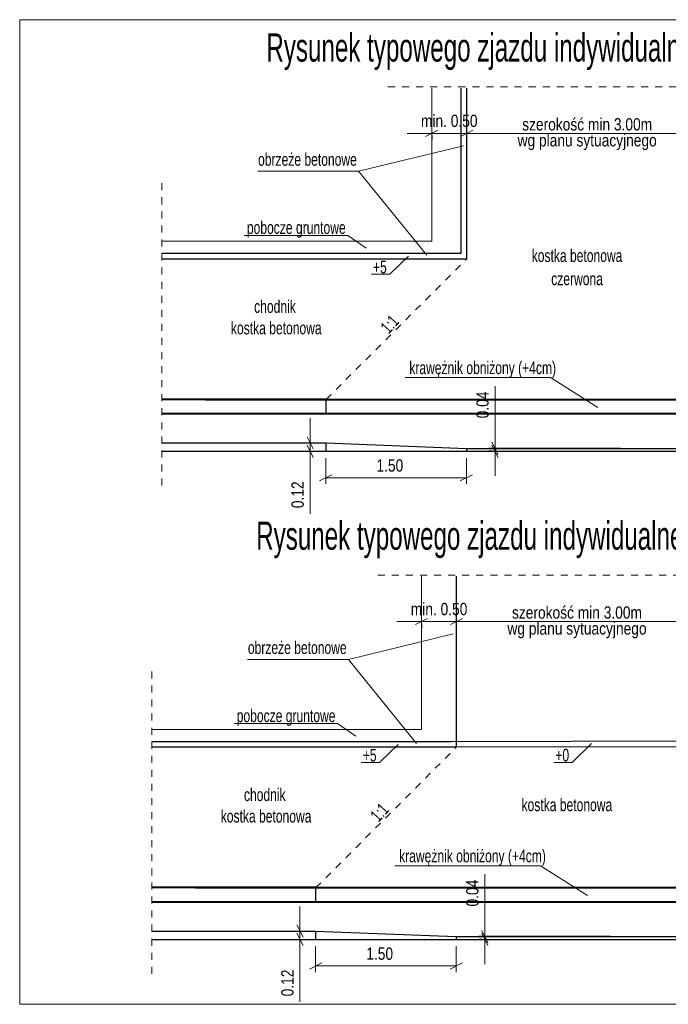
# Model space of a CAD drawing. Header units: metres. Extents: x -488330 to 1463, y -18748 to 6602.
import ezdxf
from ezdxf.enums import TextEntityAlignment as Align

# ---------------------------------------------------------------- set-up
doc = ezdxf.new("R2010")
doc.units = ezdxf.units.M
doc.header["$MEASUREMENT"] = 0
doc.linetypes.add('DGN Style 2', pattern=[0.11425664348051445, 0.06855398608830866, -0.04570265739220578])
doc.linetypes.add('DGN Style 4', pattern=[0.18292488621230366, 0.09140531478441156, -0.04570265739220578, 0.0001142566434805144, -0.04570265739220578])
for name, color, linetype, lineweight in [('1_tabelka', 7, 'Continuous', 0), ('3_opisy', 7, 'Continuous', 0), ('konstrukcja jezdni', 7, 'Continuous', 0), ('Level 6', 7, 'Continuous', 0), ('Warstwa 3', 7, 'Continuous', 0)]:
    doc.layers.add(name, color=color, linetype=linetype, lineweight=lineweight)
doc.styles.add('Style-Arial', font='arial.ttf')
doc.styles.add('Style-Arial Narrow', font='ARIALN.TTF')
doc.dimstyles.new('Proszowice', dxfattribs={"dimtxt": 0.175, "dimasz": 0.175, "dimexe": 0.08750000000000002, "dimexo": 0.08750000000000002, "dimgap": 0.08750000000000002, "dimtad": 1, "dimzin": 3, "dimdsep": 46, "dimtxsty": 'Style-Arial', "dimblk": '_Oblique_0.5', "dimcen": 0.09000000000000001, "dimclrd": 7, "dimadec": 4, "dimazin": 3, "dimtfac": 1, "dimtmove": 0, "dimatfit": 1, "dimldrblk": 'TerminatorOpen_0.5', "dimfxl": 1, "dimfrac": 2, "dimtzin": 3, "dimlwd": 0, "dimarcsym": 0})

# ---------------------------------------------------------------- blocks, each defined once
blk = doc.blocks.new('_Oblique_0.5')
at = {"color": 0, "linetype": 'ByBlock', "lineweight": -2}
for p, q in [((0, 0), (-1, 0)), ((0.5, 0.25), (-0.5, -0.25))]:
    blk.add_line(p, q, dxfattribs=at)
blk = doc.blocks.new('*D2')
at = {"layer": 'Defpoints', "color": 0, "linetype": 'Continuous', "lineweight": 30}
for p in [(1445.471281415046, 585.1113397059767), (1446.820000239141, 585.1113397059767), (1446.65274079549, 584.9913397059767)]:
    blk.add_point(p, dxfattribs=at)
at = {"layer": 'konstrukcja jezdni', "color": 7, "linetype": 'Continuous', "lineweight": 0}
for p, q in [((1446.820000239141, 585.2863397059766), (1446.820000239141, 585.4613397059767)), ((1446.820000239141, 585.1113397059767), (1446.820000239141, 584.9913397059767)), ((1446.820000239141, 584.8163397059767), (1446.820000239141, 584.1041159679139))]:
    blk.add_line(p, q, dxfattribs=at)
at = {"layer": 'konstrukcja jezdni', "color": 0, "linetype": 'Continuous', "lineweight": -2}
for p, q in [((1445.558781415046, 585.1113397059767), (1446.907500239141, 585.1113397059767)), ((1446.74024079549, 584.9913397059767), (1446.907500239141, 584.9913397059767))]:
    blk.add_line(p, q, dxfattribs=at)
at = {"layer": 'konstrukcja jezdni', "color": 7, "linetype": 'Continuous', "lineweight": 0, "xscale": 0.175, "yscale": 0.175, "zscale": 0.175}
for p, rotation in [((1446.820000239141, 585.1113397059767), 270), ((1446.820000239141, 584.9913397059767), 90)]:
    blk.add_blockref('_Oblique_0.5', p, dxfattribs=dict(at, rotation=rotation))
at = {"layer": 'konstrukcja jezdni', "color": 0, "linetype": 'Continuous', "lineweight": 0, "insert": (1446.643149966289, 584.3727278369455), "char_height": 0.175, "attachment_point": 5, "rotation": 90, "style": 'Style-Arial'}
blk.add_mtext('\\H1x;\\W0.8;0.12', dxfattribs=at)
blk = doc.blocks.new('TerminatorOpen_0.5')
at = {"color": 0, "linetype": 'ByBlock', "lineweight": -2}
for q in [(-1, 0.25), (-1, 0), (-1, -0.25)]:
    blk.add_line((0, 0), q, dxfattribs=at)
blk = doc.blocks.new('*D3')
at = {"layer": 'Defpoints', "color": 0, "linetype": 'Continuous', "lineweight": 30}
for p in [(1449.449043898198, 585.0313397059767), (1449.492947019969, 584.9913397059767), (1451.320951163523, 585.0313397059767)]:
    blk.add_point(p, dxfattribs=at)
at = {"layer": 'konstrukcja jezdni', "color": 7, "linetype": 'Continuous', "lineweight": 0}
for p, q in [((1449.449043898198, 585.2063397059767), (1449.449043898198, 585.9194229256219)), ((1449.449043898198, 584.9913397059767), (1449.449043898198, 585.0313397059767)), ((1449.449043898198, 584.8163397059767), (1449.449043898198, 584.6413397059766))]:
    blk.add_line(p, q, dxfattribs=at)
at = {"layer": 'konstrukcja jezdni', "color": 0, "linetype": 'Continuous', "lineweight": -2}
for p, q in [((1451.233451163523, 585.0313397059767), (1449.361543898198, 585.0313397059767)), ((1449.405447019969, 584.9913397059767), (1449.361543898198, 584.9913397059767))]:
    blk.add_line(p, q, dxfattribs=at)
at = {"layer": 'konstrukcja jezdni', "color": 7, "linetype": 'Continuous', "lineweight": 0, "xscale": 0.175, "yscale": 0.175, "zscale": 0.175}
for p, rotation in [((1449.449043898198, 585.0313397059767), 270), ((1449.449043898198, 584.9913397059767), 90)]:
    blk.add_blockref('_Oblique_0.5', p, dxfattribs=dict(at, rotation=rotation))
at = {"layer": 'konstrukcja jezdni', "color": 0, "linetype": 'Continuous', "lineweight": 0, "insert": (1449.272193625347, 585.6503813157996), "char_height": 0.175, "attachment_point": 5, "rotation": 90, "style": 'Style-Arial'}
blk.add_mtext('\\H1x;\\W0.8;0.04', dxfattribs=at)
blk = doc.blocks.new('*D4')
at = {"layer": 'Defpoints', "color": 0, "linetype": 'Continuous', "lineweight": 30}
for p in [(1452.548287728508, 589.5114387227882), (1449.048287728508, 589.3973015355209), (1452.548287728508, 589.3718739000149)]:
    blk.add_point(p, dxfattribs=at)
at = {"layer": 'konstrukcja jezdni', "color": 0, "linetype": 'Continuous', "lineweight": -2}
for p, q in [((1449.048287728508, 589.4848015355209), (1449.048287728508, 589.5989387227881)), ((1452.548287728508, 589.4593739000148), (1452.548287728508, 589.5989387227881))]:
    blk.add_line(p, q, dxfattribs=at)
at = {"layer": 'konstrukcja jezdni', "color": 7, "linetype": 'Continuous', "lineweight": 0}
blk.add_line((1449.223287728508, 589.5114387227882), (1452.373287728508, 589.5114387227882), dxfattribs=at)
at = {"layer": 'konstrukcja jezdni', "color": 7, "linetype": 'Continuous', "lineweight": 0, "xscale": 0.175, "yscale": 0.175, "zscale": 0.175, "rotation": 180}
blk.add_blockref('_Oblique_0.5', (1449.048287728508, 589.5114387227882), dxfattribs=at)
at = {"layer": 'konstrukcja jezdni', "color": 7, "linetype": 'Continuous', "lineweight": 0, "xscale": 0.175, "yscale": 0.175, "zscale": 0.175}
blk.add_blockref('_Oblique_0.5', (1452.548287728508, 589.5114387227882), dxfattribs=at)
at = {"layer": 'konstrukcja jezdni', "color": 0, "linetype": 'Continuous', "lineweight": 0, "insert": (1450.480519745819, 589.6864387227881), "char_height": 0.175, "attachment_point": 5, "style": 'Style-Arial'}
blk.add_mtext('\\H1x;\\W0.8; ', dxfattribs=at)
blk = doc.blocks.new('*D6')
at = {"layer": 'Defpoints', "color": 0, "linetype": 'Continuous', "lineweight": 30}
for p in [(1448.548287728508, 589.5670875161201), (1448.548287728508, 589.5114387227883), (1449.048287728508, 589.5114387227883)]:
    blk.add_point(p, dxfattribs=at)
at = {"layer": 'konstrukcja jezdni', "color": 7, "linetype": 'Continuous', "lineweight": 0}
for p, q in [((1448.373287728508, 589.5114387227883), (1448.198287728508, 589.5114387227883)), ((1449.048287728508, 589.5114387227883), (1448.548287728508, 589.5114387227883)), ((1449.223287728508, 589.5114387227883), (1449.398287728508, 589.5114387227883))]:
    blk.add_line(p, q, dxfattribs=at)
at = {"layer": 'konstrukcja jezdni', "color": 0, "linetype": 'Continuous', "lineweight": -2}
blk.add_line((1448.548287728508, 589.4795875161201), (1448.548287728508, 589.4239387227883), dxfattribs=at)
at = {"layer": 'konstrukcja jezdni', "color": 7, "linetype": 'Continuous', "lineweight": 0, "xscale": 0.175, "yscale": 0.175, "zscale": 0.175}
blk.add_blockref('_Oblique_0.5', (1448.548287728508, 589.5114387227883), dxfattribs=at)
at = {"layer": 'konstrukcja jezdni', "color": 7, "linetype": 'Continuous', "lineweight": 0, "xscale": 0.175, "yscale": 0.175, "zscale": 0.175, "rotation": 180}
blk.add_blockref('_Oblique_0.5', (1449.048287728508, 589.5114387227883), dxfattribs=at)
at = {"layer": 'konstrukcja jezdni', "color": 0, "linetype": 'Continuous', "lineweight": 0, "insert": (1448.798287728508, 589.6882889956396), "char_height": 0.175, "attachment_point": 5, "style": 'Style-Arial'}
blk.add_mtext('\\H1x;\\W0.8;min. 0.50', dxfattribs=at)
blk = doc.blocks.new('*D8')
at = {"layer": 'Defpoints', "color": 0, "linetype": 'Continuous', "lineweight": 30}
for p in [(1445.326501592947, 578.1700787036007), (1446.675220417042, 578.1700787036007), (1446.507960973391, 578.0500787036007)]:
    blk.add_point(p, dxfattribs=at)
at = {"layer": 'konstrukcja jezdni', "color": 7, "linetype": 'Continuous', "lineweight": 0}
for p, q in [((1446.675220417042, 578.3450787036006), (1446.675220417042, 578.5200787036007)), ((1446.675220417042, 578.1700787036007), (1446.675220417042, 578.0500787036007)), ((1446.675220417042, 577.8750787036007), (1446.675220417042, 577.1628549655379))]:
    blk.add_line(p, q, dxfattribs=at)
at = {"layer": 'konstrukcja jezdni', "color": 0, "linetype": 'Continuous', "lineweight": -2}
for p, q in [((1445.414001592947, 578.1700787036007), (1446.762720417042, 578.1700787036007)), ((1446.595460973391, 578.0500787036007), (1446.762720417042, 578.0500787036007))]:
    blk.add_line(p, q, dxfattribs=at)
at = {"layer": 'konstrukcja jezdni', "color": 7, "linetype": 'Continuous', "lineweight": 0, "xscale": 0.175, "yscale": 0.175, "zscale": 0.175}
for p, rotation in [((1446.675220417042, 578.1700787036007), 270), ((1446.675220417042, 578.0500787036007), 90)]:
    blk.add_blockref('_Oblique_0.5', p, dxfattribs=dict(at, rotation=rotation))
at = {"layer": 'konstrukcja jezdni', "color": 0, "linetype": 'Continuous', "lineweight": 0, "insert": (1446.49837014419, 577.4314668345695), "char_height": 0.175, "attachment_point": 5, "rotation": 90, "style": 'Style-Arial'}
blk.add_mtext('\\H1x;\\W0.8;0.12', dxfattribs=at)
blk = doc.blocks.new('*D9')
at = {"layer": 'Defpoints', "color": 0, "linetype": 'Continuous', "lineweight": 30}
for p in [(1449.304264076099, 578.0900787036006), (1451.176171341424, 578.0900787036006), (1449.34816719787, 578.0500787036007)]:
    blk.add_point(p, dxfattribs=at)
at = {"layer": 'konstrukcja jezdni', "color": 7, "linetype": 'Continuous', "lineweight": 0}
for p, q in [((1449.304264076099, 578.2650787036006), (1449.304264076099, 578.9781619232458)), ((1449.304264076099, 578.0500787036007), (1449.304264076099, 578.0900787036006)), ((1449.304264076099, 577.8750787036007), (1449.304264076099, 577.7000787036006))]:
    blk.add_line(p, q, dxfattribs=at)
at = {"layer": 'konstrukcja jezdni', "color": 0, "linetype": 'Continuous', "lineweight": -2}
for p, q in [((1451.088671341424, 578.0900787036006), (1449.216764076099, 578.0900787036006)), ((1449.26066719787, 578.0500787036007), (1449.216764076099, 578.0500787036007))]:
    blk.add_line(p, q, dxfattribs=at)
at = {"layer": 'konstrukcja jezdni', "color": 7, "linetype": 'Continuous', "lineweight": 0, "xscale": 0.175, "yscale": 0.175, "zscale": 0.175}
for p, rotation in [((1449.304264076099, 578.0900787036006), 270), ((1449.304264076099, 578.0500787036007), 90)]:
    blk.add_blockref('_Oblique_0.5', p, dxfattribs=dict(at, rotation=rotation))
at = {"layer": 'konstrukcja jezdni', "color": 0, "linetype": 'Continuous', "lineweight": 0, "insert": (1449.127413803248, 578.7091203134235), "char_height": 0.175, "attachment_point": 5, "rotation": 90, "style": 'Style-Arial'}
blk.add_mtext('\\H1x;\\W0.8;0.04', dxfattribs=at)
blk = doc.blocks.new('*D10')
at = {"layer": 'Defpoints', "color": 0, "linetype": 'Continuous', "lineweight": 30}
for p in [(1452.403507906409, 582.5701777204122), (1448.903507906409, 582.4560405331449), (1452.403507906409, 582.4306128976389)]:
    blk.add_point(p, dxfattribs=at)
at = {"layer": 'konstrukcja jezdni', "color": 0, "linetype": 'Continuous', "lineweight": -2}
for p, q in [((1448.903507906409, 582.5435405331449), (1448.903507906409, 582.6576777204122)), ((1452.403507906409, 582.5181128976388), (1452.403507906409, 582.6576777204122))]:
    blk.add_line(p, q, dxfattribs=at)
at = {"layer": 'konstrukcja jezdni', "color": 7, "linetype": 'Continuous', "lineweight": 0}
blk.add_line((1449.078507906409, 582.5701777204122), (1452.228507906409, 582.5701777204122), dxfattribs=at)
at = {"layer": 'konstrukcja jezdni', "color": 7, "linetype": 'Continuous', "lineweight": 0, "xscale": 0.175, "yscale": 0.175, "zscale": 0.175, "rotation": 180}
blk.add_blockref('_Oblique_0.5', (1448.903507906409, 582.5701777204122), dxfattribs=at)
at = {"layer": 'konstrukcja jezdni', "color": 7, "linetype": 'Continuous', "lineweight": 0, "xscale": 0.175, "yscale": 0.175, "zscale": 0.175}
blk.add_blockref('_Oblique_0.5', (1452.403507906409, 582.5701777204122), dxfattribs=at)
at = {"layer": 'konstrukcja jezdni', "color": 0, "linetype": 'Continuous', "lineweight": 0, "insert": (1450.33573992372, 582.7451777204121), "char_height": 0.175, "attachment_point": 5, "style": 'Style-Arial'}
blk.add_mtext('\\H1x;\\W0.8; ', dxfattribs=at)
blk = doc.blocks.new('*D12')
at = {"layer": 'Defpoints', "color": 0, "linetype": 'Continuous', "lineweight": 30}
for p in [(1448.403507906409, 582.6258265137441), (1448.403507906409, 582.5701777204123), (1448.903507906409, 582.5701777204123)]:
    blk.add_point(p, dxfattribs=at)
at = {"layer": 'konstrukcja jezdni', "color": 7, "linetype": 'Continuous', "lineweight": 0}
for p, q in [((1448.228507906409, 582.5701777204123), (1448.053507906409, 582.5701777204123)), ((1448.903507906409, 582.5701777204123), (1448.403507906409, 582.5701777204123)), ((1449.078507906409, 582.5701777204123), (1449.253507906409, 582.5701777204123))]:
    blk.add_line(p, q, dxfattribs=at)
at = {"layer": 'konstrukcja jezdni', "color": 0, "linetype": 'Continuous', "lineweight": -2}
blk.add_line((1448.403507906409, 582.5383265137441), (1448.403507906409, 582.4826777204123), dxfattribs=at)
at = {"layer": 'konstrukcja jezdni', "color": 7, "linetype": 'Continuous', "lineweight": 0, "xscale": 0.175, "yscale": 0.175, "zscale": 0.175}
blk.add_blockref('_Oblique_0.5', (1448.403507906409, 582.5701777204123), dxfattribs=at)
at = {"layer": 'konstrukcja jezdni', "color": 7, "linetype": 'Continuous', "lineweight": 0, "xscale": 0.175, "yscale": 0.175, "zscale": 0.175, "rotation": 180}
blk.add_blockref('_Oblique_0.5', (1448.903507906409, 582.5701777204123), dxfattribs=at)
at = {"layer": 'konstrukcja jezdni', "color": 0, "linetype": 'Continuous', "lineweight": 0, "insert": (1448.653507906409, 582.7470279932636), "char_height": 0.175, "attachment_point": 5, "style": 'Style-Arial'}
blk.add_mtext('\\H1x;\\W0.8;min. 0.50', dxfattribs=at)

msp = doc.modelspace()

# ---------------------------------------------------------------- linework, layer by layer
at = {"layer": 'konstrukcja jezdni', "color": 7, "linetype": 'Continuous', "lineweight": 0}
for p, q in [((1447.041523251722, 584.8938397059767), (1447.041523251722, 584.527151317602)), ((1449.041523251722, 584.8938397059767), (1449.041523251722, 584.527151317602)), ((1446.954023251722, 584.5709013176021), (1447.129023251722, 584.658401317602)), ((1446.954023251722, 584.5709013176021), (1447.129023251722, 584.658401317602)), ((1449.129023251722, 584.658401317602), (1448.954023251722, 584.5709013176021)), ((1447.041523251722, 584.614651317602), (1449.041523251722, 584.614651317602)), ((1446.896743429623, 577.9525787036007), (1446.896743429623, 577.585890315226)), ((1448.896743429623, 577.9525787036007), (1448.896743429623, 577.585890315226)), ((1446.809243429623, 577.6296403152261), (1446.984243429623, 577.7171403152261)), ((1446.809243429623, 577.6296403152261), (1446.984243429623, 577.7171403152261)), ((1446.896743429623, 577.673390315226), (1448.896743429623, 577.673390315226)), ((1448.984243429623, 577.7171403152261), (1448.809243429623, 577.6296403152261))]:
    msp.add_line(p, q, dxfattribs=at)
at = {"layer": 'Level 6', "color": 7, "linetype": 'Continuous', "lineweight": 40}
for p, q in [((1447.047082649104, 585.7281723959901), (1444.713802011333, 585.7281723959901)), ((1446.902302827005, 578.786911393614), (1444.569022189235, 578.786911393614))]:
    msp.add_line(p, q, dxfattribs=at)
at = {"layer": 'Warstwa 3', "color": 7, "linetype": 'DGN Style 4', "lineweight": 13}
for p, q in [((1447.927236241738, 590.1712048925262), (1453.543351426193, 590.1712048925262)), ((1444.713802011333, 588.8026698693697), (1444.713802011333, 584.4780981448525)), ((1447.782456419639, 583.2299438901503), (1453.398571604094, 583.2299438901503)), ((1444.569022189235, 581.8614088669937), (1444.569022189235, 577.5368371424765))]:
    msp.add_line(p, q, dxfattribs=at)
at = {"layer": 'Warstwa 3', "color": 7, "linetype": 'Continuous', "lineweight": 13}
for p, q in [((1448.548287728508, 587.9781723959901), (1448.548287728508, 590.1563299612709)), ((1444.713802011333, 587.9781723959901), (1448.548287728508, 587.9781723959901)), ((1448.403507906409, 581.0369113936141), (1448.403507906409, 583.2150689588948)), ((1444.569022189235, 581.0369113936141), (1448.403507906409, 581.0369113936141))]:
    msp.add_line(p, q, dxfattribs=at)
at = {"layer": 'Warstwa 3', "color": 7, "linetype": 'Continuous', "lineweight": 30}
for p, q in [((1448.968287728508, 587.80817239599), (1448.968287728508, 590.1563299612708)), ((1449.048287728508, 587.7281723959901), (1449.048287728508, 590.1563299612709)), ((1444.713802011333, 587.80817239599), (1448.968287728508, 587.80817239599)), ((1444.713802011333, 587.7281723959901), (1449.048287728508, 587.7281723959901)), ((1447.048287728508, 585.52817239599), (1447.048287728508, 585.7281723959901)), ((1444.713802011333, 585.1113397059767), (1447.041523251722, 585.1113397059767)), ((1447.041523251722, 585.1113397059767), (1449.041523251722, 585.0313397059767)), ((1447.041523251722, 585.1113397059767), (1447.041523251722, 584.9913397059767)), ((1444.713802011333, 584.9913397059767), (1456.879988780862, 584.9913397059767)), ((1447.041523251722, 585.0220231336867), (1447.041523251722, 584.9913397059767)), ((1449.041523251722, 585.0313397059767), (1449.041523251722, 584.9913397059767)), ((1449.041523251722, 585.0313397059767), (1452.54193526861, 585.0313397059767)), ((1448.903507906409, 580.7869113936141), (1448.903507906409, 583.2150689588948)), ((1444.569022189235, 580.866911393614), (1448.823507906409, 580.866911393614)), ((1448.823507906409, 580.866911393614), (1452.483507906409, 580.8731752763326)), ((1444.569022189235, 580.7869113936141), (1448.903507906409, 580.7869113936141)), ((1448.903507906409, 580.7869113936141), (1452.403507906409, 580.7931752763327)), ((1446.903507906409, 578.5869113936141), (1446.903507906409, 578.786911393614)), ((1444.569022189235, 578.1700787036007), (1446.896743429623, 578.1700787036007)), ((1446.896743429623, 578.1700787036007), (1448.896743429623, 578.0900787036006)), ((1446.896743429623, 578.1700787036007), (1446.896743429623, 578.0500787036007)), ((1446.896743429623, 578.0807621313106), (1446.896743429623, 578.0500787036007)), ((1448.896743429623, 578.0900787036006), (1448.896743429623, 578.0500787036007)), ((1448.896743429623, 578.0900787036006), (1452.397155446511, 578.0900787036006)), ((1444.569022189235, 578.0500787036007), (1456.735208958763, 578.0500787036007))]:
    msp.add_line(p, q, dxfattribs=at)
at = {"layer": 'Warstwa 3', "color": 7, "linetype": 'Continuous', "lineweight": 0}
for p, q in [((1447.509672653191, 588.9729490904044), (1448.998772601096, 589.3354917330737)), ((1447.364892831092, 582.0316880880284), (1448.853992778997, 582.3942307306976))]:
    msp.add_line(p, q, dxfattribs=at)
at = {"layer": 'Warstwa 3', "color": 7, "linetype": 'DGN Style 2', "lineweight": 30}
for p, q in [((1447.047082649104, 585.7281723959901), (1449.048287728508, 587.7281723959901)), ((1446.902302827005, 578.786911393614), (1448.903507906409, 580.7869113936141))]:
    msp.add_line(p, q, dxfattribs=at)
at = {"layer": 'Warstwa 3', "color": 7, "linetype": 'Continuous', "lineweight": 40}
for p, q in [((1445.333286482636, 585.7281723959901), (1456.879988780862, 585.7281723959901)), ((1444.713802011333, 585.52817239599), (1456.879988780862, 585.52817239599)), ((1445.188506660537, 578.786911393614), (1456.735208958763, 578.786911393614)), ((1444.569022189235, 578.5869113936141), (1456.735208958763, 578.5869113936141))]:
    msp.add_line(p, q, dxfattribs=at)
at = {"layer": 'Warstwa 3', "color": 7, "linetype": 'Continuous', "lineweight": 0, "flags": 128}
msp.add_lwpolyline([(1442.690782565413, 591.1280391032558), (1462.730747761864, 591.1280391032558), (1462.730747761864, 577.1280314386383), (1442.690782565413, 577.1280314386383), (1442.690782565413, 591.1280391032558)], close=True, dxfattribs=at)
at = {"layer": 'Warstwa 3', "color": 7, "linetype": 'Continuous', "lineweight": 13, "flags": 128}
for points in [[(1446.076708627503, 588.9729490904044), (1447.509672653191, 588.9729490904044), (1448.478569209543, 587.778199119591)], [(1445.882725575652, 588.0605064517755), (1447.355933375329, 588.0605064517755), (1447.614693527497, 587.8810054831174)], [(1447.691569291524, 587.5084657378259), (1447.951684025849, 587.5084657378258), (1448.21846721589, 587.7636394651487)], [(1445.931928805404, 582.0316880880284), (1447.364892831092, 582.0316880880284), (1448.333789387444, 580.836938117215)], [(1445.737945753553, 581.1192454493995), (1447.21115355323, 581.1192454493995), (1447.469913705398, 580.9397444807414)], [(1447.546789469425, 580.5672047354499), (1447.80690420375, 580.5672047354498), (1448.073687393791, 580.8223784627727)], [(1450.284630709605, 580.5679468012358), (1450.54474544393, 580.5679468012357), (1450.819040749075, 580.8385517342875)]]:
    msp.add_lwpolyline(points, dxfattribs=at)
at = {"layer": 'Warstwa 3', "color": 7, "linetype": 'Continuous', "lineweight": 0, "flags": 128}
for points in [[(1448.169427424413, 586.0397929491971), (1450.238256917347, 586.0397929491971), (1450.909365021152, 585.6157221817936)], [(1448.024647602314, 579.098531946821), (1450.093477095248, 579.098531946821), (1450.764585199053, 578.6744611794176)]]:
    msp.add_lwpolyline(points, dxfattribs=at)

# ---------------------------------------------------------------- texts
at = {"layer": '1_tabelka', "color": 7, "linetype": 'Continuous', "lineweight": 0, "style": 'Style-Arial Narrow', "width": 0.75}
for s, p in [('Rysunek typowego zjazdu indywidualnego z kostki betonowej', (1446.198198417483, 590.7328451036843)), ('Rysunek typowego zjazdu indywidualnego z kruszywa przez chodnik', (1446.053418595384, 583.7915841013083))]:
    msp.add_text(s, height=0.4, rotation=359.9999986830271, dxfattribs=at).set_placement(p, align=Align.MIDDLE_LEFT)
at = {"layer": '3_opisy', "color": 7, "linetype": 'Continuous', "lineweight": 0, "char_height": 0.18, "line_spacing_factor": 1.1, "style": 'Style-Arial Narrow'}
for s, insert, attachment_point in [('\\H1x;\\W0.833333;obrzeże betonowe', (1446.079950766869, 589.2305921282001), 1), ('\\H1x;\\W0.833333;pobocze gruntowe', (1445.92131948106, 588.2622422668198), 1), ('\\H1x;\\W0.833333;kostka betonowa\\Pczerwona', (1450.615378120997, 587.6069269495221), 5), ('\\H1x;\\W0.833333;+5', (1447.713712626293, 587.7014164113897), 1), ('\\H1x;\\W0.833333;chodnik', (1446.023994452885, 587.1395824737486), 1), ('\\H1x;\\W0.833333;kostka betonowa', (1445.694288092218, 586.8341505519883), 1), ('\\H1x;\\W0.833333;krawężnik obniżony (+4cm)', (1448.230145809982, 586.2687228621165), 1), ('\\H1x;\\W0.833333;obrzeże betonowe', (1445.935170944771, 582.2893311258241), 1), ('\\H1x;\\W0.833333;pobocze gruntowe', (1445.776539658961, 581.3209812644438), 1), ('\\H1x;\\W0.833333;+5', (1447.568932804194, 580.7601554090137), 1), ('\\H1x;\\W0.833333;+0', (1450.306774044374, 580.7608974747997), 1), ('\\H1x;\\W0.833333;chodnik', (1445.879214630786, 580.1983214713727), 1), ('\\H1x;\\W0.833333;kostka betonowa', (1450.470598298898, 579.9627754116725), 5), ('\\H1x;\\W0.833333;kostka betonowa', (1445.54950827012, 579.8928895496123), 1), ('\\H1x;\\W0.833333;krawężnik obniżony (+4cm)', (1448.085365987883, 579.3274618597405), 1)]:
    msp.add_mtext(s, dxfattribs=dict(at, insert=insert, attachment_point=attachment_point))
at = {"layer": '3_opisy', "color": 7, "linetype": 'Continuous', "lineweight": 0, "char_height": 0.1799999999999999, "attachment_point": 1, "rotation": 47.84851505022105, "line_spacing_factor": 1.1, "style": 'Style-Arial Narrow'}
for insert in [(1447.80446804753, 586.7703037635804), (1447.659688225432, 579.8290427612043)]:
    msp.add_mtext('\\H1x;\\W0.833333;1:1', dxfattribs=dict(at, insert=insert))
at = {"layer": 'konstrukcja jezdni', "color": 7, "linetype": 'Continuous', "lineweight": 0, "style": 'Style-Arial', "width": 0.8000000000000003}
for p in [(1447.953842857, 584.7896513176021), (1447.809063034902, 577.8483903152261)]:
    msp.add_text('1.50', height=0.175, dxfattribs=at).set_placement(p, align=Align.MIDDLE_CENTER)
at = {"layer": 'Warstwa 3', "color": 7, "linetype": 'Continuous', "lineweight": 30, "char_height": 0.175, "attachment_point": 5, "line_spacing_factor": 0.7765243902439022, "style": 'Style-Arial'}
for insert in [(1450.759021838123, 589.5004555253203), (1450.614242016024, 582.5591945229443)]:
    msp.add_mtext('\\H1x;\\W0.8;szerokość min 3.00m \\Pwg planu sytuacyjnego', dxfattribs=dict(at, insert=insert))

# ---------------------------------------------------------------- dimensions: what is measured, and where the dimension line sits
at = {"layer": 'konstrukcja jezdni', "color": 7, "linetype": 'Continuous', "lineweight": 0}
for base, p1, p2, angle, text, picture, middle in [((1448.548287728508, 589.5114387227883), (1449.048287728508, 589.5114387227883), (1448.548287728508, 589.5670875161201), 180, '\\H1x;\\W0.8;min. <>', '*D6', (1448.798287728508, 589.5114387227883)), ((1449.449043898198, 585.0313397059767), (1449.492947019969, 584.9913397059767), (1451.320951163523, 585.0313397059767), 90, '\\H1x;\\W0.8;<>', '*D3', (1449.449043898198, 585.6503813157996)), ((1446.820000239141, 585.1113397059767), (1446.65274079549, 584.9913397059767), (1445.471281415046, 585.1113397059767), 90, '\\H1x;\\W0.8;<>', '*D2', (1446.820000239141, 584.3727278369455)), ((1448.403507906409, 582.5701777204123), (1448.903507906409, 582.5701777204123), (1448.403507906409, 582.6258265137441), 180, '\\H1x;\\W0.8;min. <>', '*D12', (1448.653507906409, 582.5701777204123)), ((1449.304264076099, 578.0900787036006), (1449.34816719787, 578.0500787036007), (1451.176171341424, 578.0900787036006), 90, '\\H1x;\\W0.8;<>', '*D9', (1449.304264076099, 578.7091203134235)), ((1446.675220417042, 578.1700787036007), (1446.507960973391, 578.0500787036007), (1445.326501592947, 578.1700787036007), 90, '\\H1x;\\W0.8;<>', '*D8', (1446.675220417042, 577.4314668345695))]:
    dim = msp.add_linear_dim(base=base, p1=p1, p2=p2, angle=angle, text=text, dimstyle='Proszowice', dxfattribs=at)
    dim.commit()
    dim.dimension.update_dxf_attribs({"geometry": picture, "text_midpoint": middle, "dimtype": 160})
for base, p1, p2, picture, middle in [((1452.548287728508, 589.5114387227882), (1449.048287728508, 589.3973015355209), (1452.548287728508, 589.3718739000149), '*D4', (1450.480519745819, 589.5114387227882)), ((1452.403507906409, 582.5701777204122), (1448.903507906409, 582.4560405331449), (1452.403507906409, 582.4306128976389), '*D10', (1450.33573992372, 582.5701777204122))]:
    dim = msp.add_linear_dim(base=base, p1=p1, p2=p2, text='\\H1x;\\W0.8; ', dimstyle='Proszowice', dxfattribs=at)
    dim.commit()
    dim.dimension.update_dxf_attribs({"geometry": picture, "text_midpoint": middle, "dimtype": 160})

doc.saveas('drawing.dxf')
